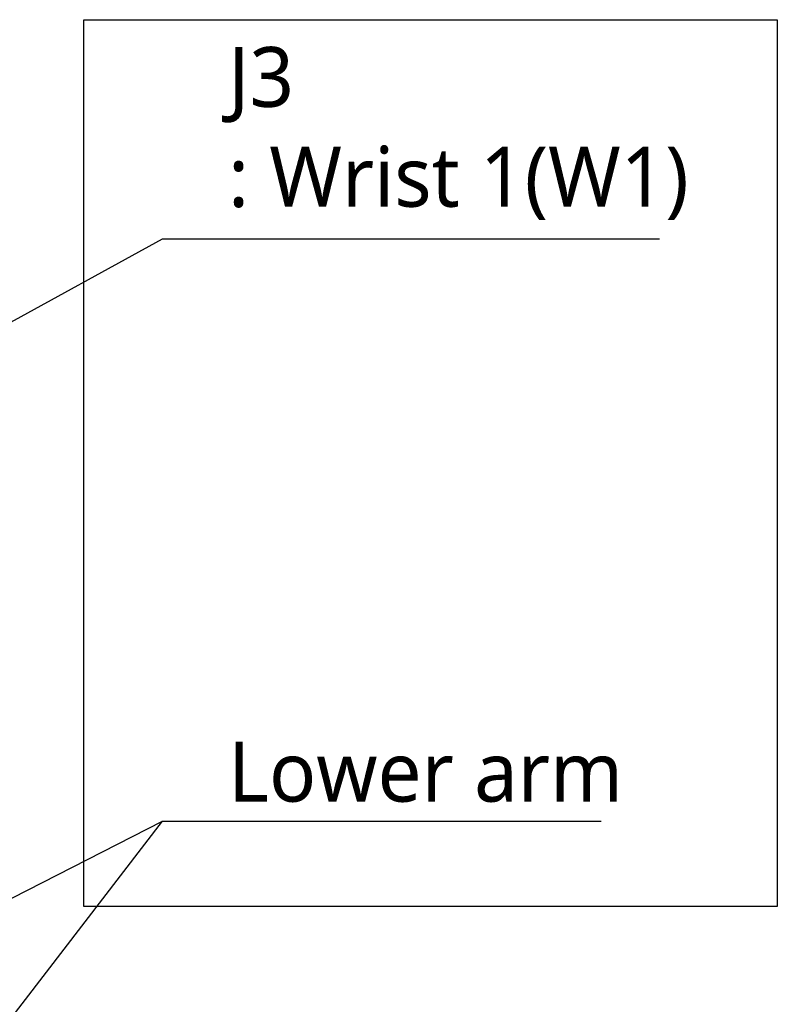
# Model space of a CAD drawing. Header units: millimetres. Extents: x 0 to 4378, y 0 to 2376.
# Tile 167 of 224: x 1944 to 2147, y 1593 to 1856. Entities that reach past the tile are written whole.
import ezdxf

# ---------------------------------------------------------------- set-up
doc = ezdxf.new("R2010")
doc.units = ezdxf.units.MM
doc.header["$LTSCALE"] = 0.2
doc.layers.add('05_Section Line', color=3, linetype='Continuous')
doc.styles.add('Rainbow-5.0 Style', font='malgunsl.ttf')
doc.dimstyles.new('Rainbow-5.0 Style', dxfattribs={"dimtxt": 4, "dimasz": 2.5, "dimexe": 1, "dimexo": 1, "dimgap": 1, "dimtad": 1, "dimdsep": 46, "dimtxsty": 'Rainbow-5.0 Style', "dimcen": 0, "dimclrd": 251, "dimclre": 251, "dimclrt": 7, "dimazin": 3, "dimtp": 0.1, "dimtm": 0.1, "dimtfac": 0.61, "dimtmove": 0, "dimatfit": 3, "dimfxl": 1, "dimlwd": -1, "dimlwe": -1, "dimarcsym": 1})

msp = doc.modelspace()

# ---------------------------------------------------------------- linework, layer by layer
at = {"layer": '05_Section Line'}
msp.add_lwpolyline([(1961.655, 1855.714), (2146.873, 1855.714), (2146.873, 1618.875), (1961.655, 1618.875)], close=True, dxfattribs=at)

# ---------------------------------------------------------------- texts
at = {"color": 7, "char_height": 16, "attachment_point": 7, "style": 'Rainbow-5.0 Style'}
for s, insert in [('J3\\P: Wrist 1(W1)', (2000.178, 1802.22)), ('Lower arm', (2000.178, 1646.648))]:
    msp.add_mtext(s, dxfattribs=dict(at, insert=insert))

# ---------------------------------------------------------------- leaders
at = {"annotation_type": 0, "has_hookline": 1, "hookline_direction": 0}
for points, text_width in [([(1695.706, 1639.534), (1982.678, 1797.22), (1995.178, 1797.22)], 115.187), ([(1695.706, 1495.4), (1982.678, 1641.648), (1995.178, 1641.648)], 99.666)]:
    msp.add_leader(points, dimstyle='Rainbow-5.0 Style', override={"dimscale": 5, "dimgap": 1, "dimtad": 1}, dxfattribs=dict(at, text_width=text_width))
msp.add_leader([(1695.706, 1269.384), (1982.678, 1641.648)], dimstyle='Rainbow-5.0 Style', override={"dimscale": 5, "dimgap": 1, "dimtad": 1})

doc.saveas('drawing.dxf')
